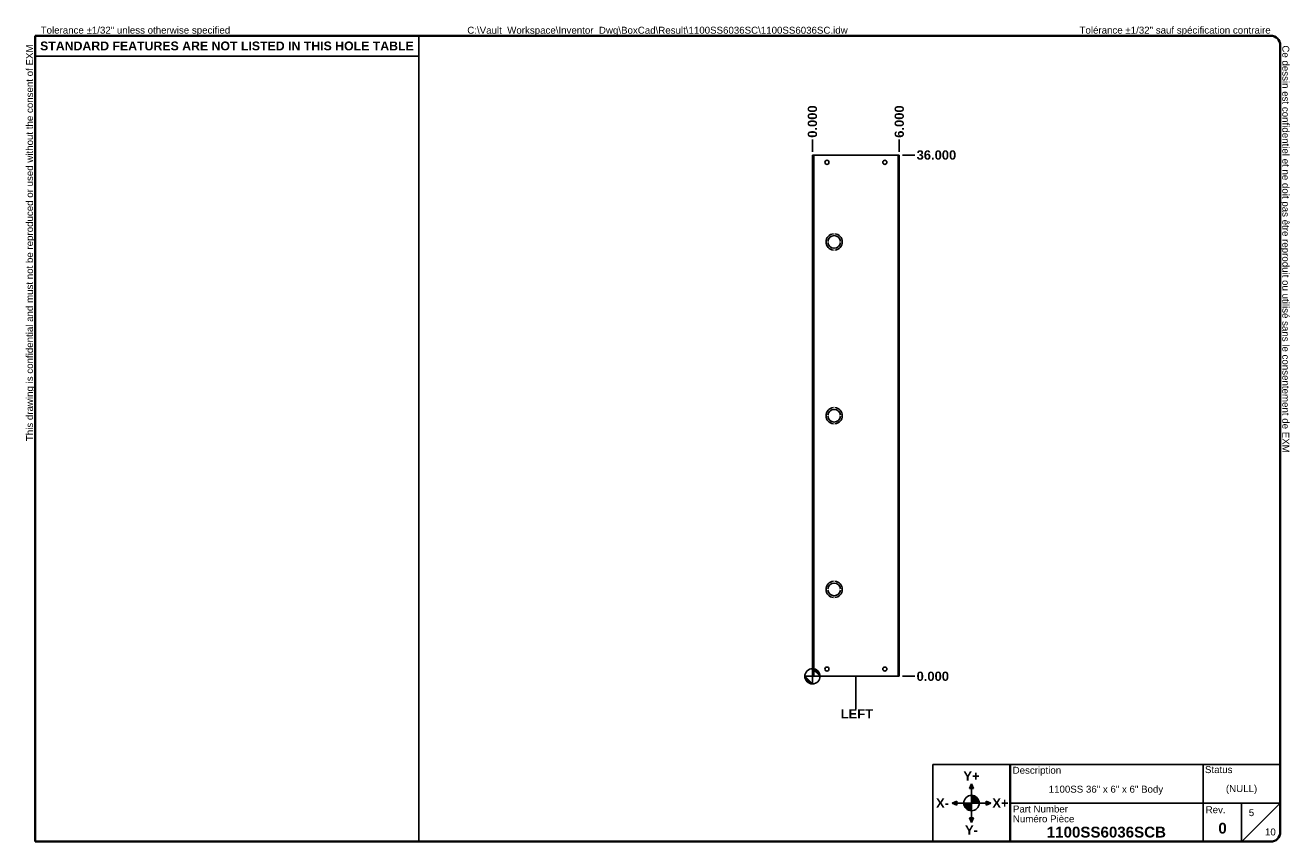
# Model space of a CAD drawing. Header units: inches. Extents: x 1.7 to 89.1, y 1.4 to 57.7.
import ezdxf

# ---------------------------------------------------------------- set-up
doc = ezdxf.new("R2010")
doc.units = ezdxf.units.IN
doc.header["$LTSCALE"] = 5.333333
doc.header["$MEASUREMENT"] = 0
doc.layers.get('0').update_dxf_attribs({"lineweight": 25})
for name, color, linetype, lineweight in [('Dimensions(ANSI)', 7, 'Continuous', 25), ('Sketch Geometry(ANSI)', 7, 'Continuous', 25), ('Symbols(ANSI)', 7, 'Continuous', 25), ('Visible Edges(ANSI)', 7, 'Continuous', 25), ('Visible Tangent Edges(ANSI)', 7, 'Continuous', 25)]:
    doc.layers.add(name, color=color, linetype=linetype, lineweight=lineweight)
doc.layers.add('Hatch', color=179, linetype='Continuous', lineweight=9, true_color=0x1e1e47)
doc.styles.add('Current-ANSI', font='arial.ttf')
doc.styles.add('Dimension-ANSI', font='arialbd.ttf')
doc.styles.add('Text Style44', font='arialbd.ttf')
doc.dimstyles.new('INCH-ANSI', dxfattribs={"dimscale": 5.333333, "dimtxt": 0.12, "dimasz": 0.098425, "dimexe": 0.04, "dimexo": 0.04, "dimgap": 0.031496, "dimtad": 0, "dimtih": 1, "dimtoh": 1, "dimdec": 3, "dimrnd": 1e-08, "dimzin": 0, "dimdsep": 46, "dimtxsty": 'Dimension-ANSI', "dimcen": 0.09, "dimdle": 0.312, "dimclrd": 179, "dimclre": 179, "dimclrt": 7, "dimadec": 1, "dimazin": 0, "dimtfac": 1, "dimtdec": 3, "dimtofl": 0, "dimtmove": 0, "dimatfit": 3, "dimfxl": 1, "dimtolj": 1, "dimtzin": 4, "dimlwd": 25, "dimlwe": 25, "dimarcsym": 0})
doc.dimstyles.new('INCH-ANSI-VERTICAL', dxfattribs={"dimscale": 5.333333, "dimtxt": 0.12, "dimasz": 0.098425, "dimexe": 0.04, "dimexo": 0.04, "dimgap": 0.031496, "dimtad": 0, "dimtih": 1, "dimtoh": 1, "dimdec": 3, "dimrnd": 1e-08, "dimzin": 0, "dimdsep": 46, "dimtxsty": 'Dimension-ANSI', "dimcen": 0.09, "dimdle": 0.312, "dimclrd": 179, "dimclre": 179, "dimclrt": 7, "dimadec": 1, "dimazin": 0, "dimtfac": 1, "dimtdec": 3, "dimtofl": 0, "dimtmove": 0, "dimatfit": 3, "dimfxl": 1, "dimtolj": 1, "dimtzin": 4, "dimlwd": 25, "dimlwe": 25, "dimarcsym": 0})

# ---------------------------------------------------------------- blocks, each defined once
blk = doc.blocks.new('Origin Indicator Symbol2')
at = {"layer": 'Dimensions(ANSI)'}
h = blk.add_hatch(color=7, dxfattribs=at)
edge = h.paths.add_edge_path(flags=0)
edge.add_line((10.504, 2.495), (10.602, 2.396))
edge.add_arc((10.504, 2.396), 0.0984, 0, 90)
h = blk.add_hatch(color=7, dxfattribs=at)
edge = h.paths.add_edge_path(flags=0)
edge.add_line((10.504, 2.298), (10.405, 2.396))
edge.add_arc((10.504, 2.396), 0.0984, 180, 270)
at = {"layer": 'Dimensions(ANSI)', "color": 7, "linetype": 'Continuous'}
for p, q in [((10.504, 2.495), (10.602, 2.396)), ((10.504, 2.298), (10.405, 2.396))]:
    blk.add_line(p, q, dxfattribs=at)
at = {"layer": 'Dimensions(ANSI)', "color": 7, "linetype": 'Continuous', "flags": 128}
for points in [[(10.504, 2.396), (10.602, 2.396), (10.504, 2.495), (10.504, 2.396)], [(10.504, 2.396), (10.504, 2.495), (10.504, 2.298), (10.504, 2.396)], [(10.504, 2.396), (10.504, 2.298), (10.405, 2.396), (10.504, 2.396)], [(10.504, 2.396), (10.405, 2.396), (10.504, 2.396), (10.504, 2.396)]]:
    blk.add_lwpolyline(points, dxfattribs=at)
at = {"layer": 'Dimensions(ANSI)', "color": 7, "linetype": 'Continuous'}
blk.add_circle((10.504, 2.396), 0.0984, dxfattribs=at)
for start, end in [(0, 90), (180, 270)]:
    blk.add_arc((10.504, 2.396), 0.0984, start, end, dxfattribs=at)
at = {"layer": 'Dimensions(ANSI)', "color": 7}
for points in [[(10.504, 2.396), (10.602, 2.396), (10.504, 2.495), (10.504, 2.396)], [(10.504, 2.396), (10.504, 2.495), (10.504, 2.298), (10.504, 2.396)], [(10.504, 2.396), (10.504, 2.298), (10.405, 2.396), (10.504, 2.396)], [(10.504, 2.396), (10.405, 2.396), (10.504, 2.396)]]:
    blk.add_solid(points, dxfattribs=at)
blk = doc.blocks.new('Borders EXM - B (Inch) - B')
at = {"layer": 'Sketch Geometry(ANSI)', "linetype": 'Continuous', "lineweight": 35}
for p, q in [((16.438, 10.692), (0.437, 10.692)), ((0.437, 10.692), (0.437, 0.255)), ((16.562, 0.38), (16.562, 10.567)), ((0.437, 0.255), (16.438, 0.255))]:
    blk.add_line(p, q, dxfattribs=at)
at = {"layer": 'Sketch Geometry(ANSI)'}
for p, q in [((5.406, 10.692), (5.406, 0.255)), ((0.437, 10.428), (5.406, 10.428))]:
    blk.add_line(p, q, dxfattribs=at)
at = {"layer": 'Sketch Geometry(ANSI)', "linetype": 'Continuous', "lineweight": 35}
for centre, start, end in [((16.438, 10.567), 0, 90), ((16.438, 0.38), 270, 0)]:
    blk.add_arc(centre, 0.125, start, end, dxfattribs=at)
at = {"layer": 'Symbols(ANSI)', "color": 7, "char_height": 0.09, "attachment_point": 7, "style": 'Current-ANSI'}
for s, insert in [('Tolerance ±1/32" unless otherwise specified', (0.509, 10.692)), ('Tolérance ±1/32" sauf spécification contraire', (13.963, 10.692))]:
    blk.add_mtext(s, dxfattribs=dict(at, insert=insert))
for s, insert, rotation in [('This drawing is confidential and must not be reproduced or used without the consent of EXM', (0.437, 5.442), 90), ('Ce dessin est confidentiel et ne doit pas être reproduit ou utilisé sans le consentement de EXM', (16.562, 10.567), 270)]:
    blk.add_mtext(s, dxfattribs=dict(at, insert=insert, rotation=rotation))
at = {"layer": 'Symbols(ANSI)', "color": 7, "insert": (2.921, 10.559), "char_height": 0.114, "width": 4.96908, "attachment_point": 5, "style": 'Dimension-ANSI'}
blk.add_mtext('\\fArial|b1|i0;{\\H0.1140;STANDARD FEATURES ARE NOT LISTED IN THIS HOLE TABLE}', dxfattribs=at)
at = {"layer": 'Symbols(ANSI)', "color": 7, "style": 'Current-ANSI'}
blk.add_attdef('FILENAME_AND_PATH_001', (6.034, 10.718), '', height=0.09, dxfattribs=at)
blk = doc.blocks.new('Title Blocks EXM-2 - ANSI B')
at = {"layer": 'Hatch'}
for points in [[(12.725, 0.94), (12.75, 0.94), (12.75, 1)], [(12.775, 0.94), (12.75, 1), (12.75, 0.94)], [(12.56, 0.75), (12.56, 0.775), (12.5, 0.75)], [(12.56, 0.75), (12.5, 0.75), (12.56, 0.725)], [(12.94, 0.75), (13, 0.75), (12.94, 0.775)], [(12.94, 0.75), (12.94, 0.725), (13, 0.75)], [(12.75, 0.56), (12.725, 0.56), (12.75, 0.5)], [(12.75, 0.56), (12.75, 0.5), (12.775, 0.56)]]:
    blk.add_hatch(color=7, dxfattribs=at).paths.add_polyline_path(points)
h = blk.add_hatch(color=7, dxfattribs=at)
edge = h.paths.add_edge_path()
edge.add_line((12.75, 0.85), (12.75, 0.75))
edge.add_line((12.75, 0.75), (12.85, 0.75))
edge.add_arc((12.75, 0.75), 0.1, 0, 90)
h = blk.add_hatch(color=7, dxfattribs=at)
edge = h.paths.add_edge_path()
edge.add_line((12.75, 0.65), (12.75, 0.75))
edge.add_line((12.75, 0.75), (12.65, 0.75))
edge.add_arc((12.75, 0.75), 0.1, 180, 270)
at = {"layer": 'Sketch Geometry(ANSI)'}
for p, q in [((12.249, 1.25), (16.749, 1.25)), ((12.249, 0.25), (12.249, 1.25)), ((15.749, 1.25), (15.749, 0.75)), ((16.749, 1.25), (16.749, 0.375)), ((12.75, 1), (12.725, 0.94)), ((12.75, 0.85), (12.75, 1)), ((12.775, 0.94), (12.75, 1)), ((12.725, 0.94), (12.775, 0.94)), ((12.75, 0.75), (12.75, 0.85)), ((12.5, 0.75), (12.56, 0.775)), ((12.65, 0.75), (12.5, 0.75)), ((12.56, 0.725), (12.5, 0.75)), ((12.56, 0.775), (12.56, 0.725)), ((12.75, 0.75), (12.65, 0.75)), ((12.75, 0.75), (12.85, 0.75)), ((12.75, 0.75), (12.75, 0.65)), ((12.85, 0.75), (13, 0.75)), ((13, 0.75), (12.94, 0.775)), ((12.94, 0.775), (12.94, 0.725)), ((12.94, 0.725), (13, 0.75)), ((15.749, 0.75), (13.249, 0.75)), ((16.249, 0.75), (15.749, 0.75)), ((15.749, 0.75), (15.749, 0.25)), ((16.249, 0.25), (16.249, 0.75)), ((16.249, 0.75), (16.749, 0.75)), ((16.249, 0.25), (16.749, 0.75)), ((12.775, 0.56), (12.725, 0.56)), ((12.725, 0.56), (12.75, 0.5)), ((12.75, 0.65), (12.75, 0.5)), ((12.75, 0.5), (12.775, 0.56)), ((13.249, 0.25), (12.249, 0.25)), ((16.624, 0.25), (13.249, 0.25))]:
    blk.add_line(p, q, dxfattribs=at)
at = {"layer": 'Sketch Geometry(ANSI)', "linetype": 'Continuous', "lineweight": 35}
blk.add_line((13.249, 0.25), (13.249, 1.25), dxfattribs=at)
at = {"layer": 'Sketch Geometry(ANSI)'}
blk.add_circle((12.75, 0.75), 0.1, dxfattribs=at)
blk.add_arc((16.624, 0.375), 0.125, 270, 0, dxfattribs=at)
at = {"layer": 'Symbols(ANSI)', "color": 7}
for s, insert, char_height, attachment_point, style in [('\\fArial|b1|i0;Y+', (12.75, 1.1), 0.12, 5, 'Dimension-ANSI'), ('Description', (13.283, 1.103), 0.09, 7, 'Current-ANSI'), ('Status', (15.774, 1.137), 0.09, 7, 'Current-ANSI'), ('\\fArial|b1|i0;X-', (12.375, 0.75), 0.12, 5, 'Dimension-ANSI'), ('\\fArial|b1|i0;X+', (13.125, 0.75), 0.12, 5, 'Dimension-ANSI'), ('Part Number', (13.287, 0.627), 0.09, 7, 'Current-ANSI'), ('Numéro Pièce', (13.286, 0.5), 0.09, 7, 'Current-ANSI'), ('\\fArial|b1|i0;Y-', (12.75, 0.4), 0.12, 5, 'Dimension-ANSI')]:
    blk.add_mtext(s, dxfattribs=dict(at, insert=insert, char_height=char_height, attachment_point=attachment_point, style=style))
at = {"layer": 'Symbols(ANSI)', "color": 7, "insert": (15.783, 0.618), "char_height": 0.09, "width": 0.25854, "attachment_point": 7, "style": 'Current-ANSI'}
blk.add_mtext('Rev.', dxfattribs=at)
at = {"layer": 'Symbols(ANSI)', "color": 7}
for tag, p, height, style in [('DESIGN_STATE_001', (16.045, 0.893), 0.09, 'Current-ANSI'), ('IDW_DESC_IAM_001', (13.75, 0.885), 0.09, 'Current-ANSI'), ('Sheet_number_001', (16.341, 0.581), 0.09, 'Current-ANSI'), ('IDW_REV_001', (15.947, 0.355), 0.14, 'Text Style44'), ('IDW_NAME_IAM_001', (13.725, 0.304), 0.14, 'Text Style44'), ('Number_of_sheets_001', (16.551, 0.331), 0.09, 'Current-ANSI')]:
    blk.add_attdef(tag, p, '', height=height, dxfattribs=dict(at, style=style))
blk = doc.blocks.new('*D11')
at = {"layer": 'Defpoints', "color": 0, "linetype": 'Continuous', "transparency": 16777216}
for p in [(62.021, 12.78), (62.021, 12.78), (63.087, 12.78)]:
    blk.add_point(p, dxfattribs=at)
at = {"layer": 'Dimensions(ANSI)', "color": 179, "linetype": 'Continuous', "lineweight": 25, "true_color": 0x262658, "transparency": 16777216}
blk.add_line((62.234, 12.78), (63.087, 12.78), dxfattribs=at)
at = {"layer": 'Dimensions(ANSI)', "color": 7, "linetype": 'Continuous', "lineweight": 25, "transparency": 16777216, "insert": (64.333, 12.78), "char_height": 0.64, "attachment_point": 5, "style": 'Dimension-ANSI'}
blk.add_mtext('\\A1;0.000', dxfattribs=at)
blk = doc.blocks.new('*D12')
at = {"layer": 'Defpoints', "color": 0, "linetype": 'Continuous', "transparency": 16777216}
for p in [(62.021, 48.78), (63.087, 48.78), (62.021, 12.78)]:
    blk.add_point(p, dxfattribs=at)
at = {"layer": 'Dimensions(ANSI)', "color": 179, "linetype": 'Continuous', "lineweight": 25, "true_color": 0x262658, "transparency": 16777216}
blk.add_line((62.234, 48.78), (63.087, 48.78), dxfattribs=at)
at = {"layer": 'Dimensions(ANSI)', "color": 7, "linetype": 'Continuous', "lineweight": 25, "transparency": 16777216, "insert": (64.584, 48.78), "char_height": 0.64, "attachment_point": 5, "style": 'Dimension-ANSI'}
blk.add_mtext('\\A1;36.000', dxfattribs=at)
blk = doc.blocks.new('*D13')
at = {"layer": 'Defpoints', "color": 0, "linetype": 'Continuous', "transparency": 16777216}
for p in [(56.021, 49.847), (56.021, 48.78), (56.021, 48.78)]:
    blk.add_point(p, dxfattribs=at)
at = {"layer": 'Dimensions(ANSI)', "color": 179, "linetype": 'Continuous', "lineweight": 25, "true_color": 0x262658, "transparency": 16777216}
blk.add_line((56.021, 48.994), (56.021, 49.847), dxfattribs=at)
at = {"layer": 'Dimensions(ANSI)', "color": 7, "linetype": 'Continuous', "lineweight": 25, "transparency": 16777216, "insert": (56.021, 51.093), "char_height": 0.64, "attachment_point": 5, "rotation": 90, "style": 'Dimension-ANSI'}
blk.add_mtext('\\A1;0.000', dxfattribs=at)
blk = doc.blocks.new('*D14')
at = {"layer": 'Defpoints', "color": 0, "linetype": 'Continuous', "transparency": 16777216}
for p in [(62.021, 49.847), (56.021, 48.78), (62.021, 48.78)]:
    blk.add_point(p, dxfattribs=at)
at = {"layer": 'Dimensions(ANSI)', "color": 179, "linetype": 'Continuous', "lineweight": 25, "true_color": 0x262658, "transparency": 16777216}
blk.add_line((62.021, 48.994), (62.021, 49.847), dxfattribs=at)
at = {"layer": 'Dimensions(ANSI)', "color": 7, "linetype": 'Continuous', "lineweight": 25, "transparency": 16777216, "insert": (62.021, 51.093), "char_height": 0.64, "attachment_point": 5, "rotation": 90, "style": 'Dimension-ANSI'}
blk.add_mtext('\\A1;6.000', dxfattribs=at)
blk = doc.blocks.new('Datum Identifier14')
at = {"layer": 'Symbols(ANSI)', "color": 7, "linetype": 'Continuous', "lineweight": 25}
for p, q in [((11.066, 2.298), (11.066, 2.396)), ((11.066, 2.298), (11.066, 2.154)), ((11.066, 2.154), (11.066, 1.97))]:
    blk.add_line(p, q, dxfattribs=at)
at = {"layer": 'Symbols(ANSI)', "color": 7, "insert": (10.87, 1.85), "char_height": 0.12, "attachment_point": 7, "style": 'Dimension-ANSI'}
blk.add_mtext('LEFT', dxfattribs=at)

msp = doc.modelspace()

# ---------------------------------------------------------------- linework, layer by layer
at = {"layer": 'Visible Edges(ANSI)'}
for p, q in [((56.1067, 48.7805), (56.0207, 48.7805)), ((56.0207, 12.7805), (56.0207, 48.7805)), ((61.9347, 48.7805), (56.1067, 48.7805)), ((62.0207, 48.7805), (61.9347, 48.7805)), ((62.0207, 48.7805), (62.0207, 12.7805)), ((57.4707, 43.3407), (57.4707, 43.3406)), ((57.5707, 43.3406), (57.5707, 43.3407)), ((57.0851, 42.8205), (57.085, 42.8205)), ((57.085, 42.7405), (57.0851, 42.7405)), ((57.4707, 42.2203), (57.4707, 42.2202)), ((57.5707, 42.2202), (57.5707, 42.2203)), ((57.9564, 42.8205), (57.9563, 42.8205)), ((57.9563, 42.7405), (57.9564, 42.7405)), ((57.0851, 30.8205), (57.085, 30.8205)), ((57.085, 30.7405), (57.0851, 30.7405)), ((57.4707, 31.3407), (57.4707, 31.3406)), ((57.5707, 31.3406), (57.5707, 31.3407)), ((57.9564, 30.8205), (57.9563, 30.8205)), ((57.9563, 30.7405), (57.9564, 30.7405)), ((57.4707, 30.2203), (57.4707, 30.2202)), ((57.5707, 30.2202), (57.5707, 30.2203)), ((57.4707, 19.3407), (57.4707, 19.3406)), ((57.5707, 19.3406), (57.5707, 19.3407)), ((57.0851, 18.8205), (57.085, 18.8205)), ((57.085, 18.7405), (57.0851, 18.7405)), ((57.9564, 18.8205), (57.9563, 18.8205)), ((57.9563, 18.7405), (57.9564, 18.7405)), ((57.4707, 18.2203), (57.4707, 18.2202)), ((57.5707, 18.2202), (57.5707, 18.2203)), ((56.1067, 12.7805), (56.0207, 12.7805)), ((56.1067, 12.7805), (61.9347, 12.7805)), ((61.9347, 12.7805), (62.0207, 12.7805))]:
    msp.add_line(p, q, dxfattribs=at)
for centre in [(57.0207, 48.2805), (61.0207, 48.2805), (57.0207, 13.2805), (61.0207, 13.2805)]:
    msp.add_circle(centre, 0.1405, dxfattribs=at)
for centre, radius, start, end in [((57.5207, 42.7805), 0.5625, 95.099689, 264.900311), ((57.5207, 42.7805), 0.5624, 95.100598, 264.899402), ((57.5207, 42.7805), 0.4375, 5.245797, 174.754203), ((57.5207, 42.7805), 0.4374, 5.247, 174.753), ((57.5207, 42.7805), 0.5625, 275.099689, 84.900311), ((57.5207, 42.7805), 0.5624, 275.100598, 84.899402), ((57.5207, 42.7805), 0.4375, 185.245797, 354.754203), ((57.5207, 42.7805), 0.4374, 185.247, 354.753), ((57.5207, 30.7805), 0.5625, 95.099689, 264.900311), ((57.5207, 30.7805), 0.5624, 95.100598, 264.899402), ((57.5207, 30.7805), 0.4375, 5.245797, 174.754203), ((57.5207, 30.7805), 0.4375, 185.245797, 354.754203), ((57.5207, 30.7805), 0.4374, 5.247, 174.753), ((57.5207, 30.7805), 0.4374, 185.247, 354.753), ((57.5207, 30.7805), 0.5625, 275.099689, 84.900311), ((57.5207, 30.7805), 0.5624, 275.100598, 84.899402), ((57.5207, 18.7805), 0.5625, 95.099689, 264.900311), ((57.5207, 18.7805), 0.5624, 95.100598, 264.899402), ((57.5207, 18.7805), 0.5625, 275.099689, 84.900311), ((57.5207, 18.7805), 0.5624, 275.100598, 84.899402), ((57.5207, 18.7805), 0.4375, 5.245797, 174.754203), ((57.5207, 18.7805), 0.4375, 185.245797, 354.754203), ((57.5207, 18.7805), 0.4374, 5.247, 174.753), ((57.5207, 18.7805), 0.4374, 185.247, 354.753)]:
    msp.add_arc(centre, radius, start, end, dxfattribs=at)
at = {"layer": 'Visible Tangent Edges(ANSI)'}
for p, q in [((56.1067, 48.7805), (56.1067, 12.7805)), ((61.9347, 12.7805), (61.9347, 48.7805))]:
    msp.add_line(p, q, dxfattribs=at)

# ---------------------------------------------------------------- block references
at = {"xscale": 5.333333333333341, "yscale": 5.333333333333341, "zscale": 5.333333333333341}
for name, p, values in [('Borders EXM - B (Inch) - B', (0, 0), {'FILENAME_AND_PATH_001': 'C:\\Vault_Workspace\\Inventor_Dwg\\BoxCad\\Result\\1100SS6036SC\\1100SS6036SC.idw'}), ('Title Blocks EXM-2 - ANSI B', (-0.9937, 0.0242), {'IDW_REV_001': '0', 'Sheet_number_001': '5', 'Number_of_sheets_001': '10', 'IDW_DESC_IAM_001': '1100SS 36" x 6" x 6" Body', 'DESIGN_STATE_001': '(NULL)', 'IDW_NAME_IAM_001': '1100SS6036SCB'})]:
    msp.add_blockref(name, p, dxfattribs=at).add_auto_attribs(values)
at = {"layer": 'Dimensions(ANSI)', "xscale": 5.333333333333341, "yscale": 5.333333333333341, "zscale": 5.333333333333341}
msp.add_blockref('Origin Indicator Symbol2', (0, 0), dxfattribs=at)
at = {"layer": 'Symbols(ANSI)', "xscale": 5.333333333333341, "yscale": 5.333333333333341, "zscale": 5.333333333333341}
msp.add_blockref('Datum Identifier14', (0, 0), dxfattribs=at)

# ---------------------------------------------------------------- dimensions: what is measured, and where the dimension line sits
at = {"layer": 'Dimensions(ANSI)', "color": 179, "linetype": 'Continuous', "lineweight": 25, "true_color": 0x262658}
for feature_location, offset, dtype, origin, dimstyle, picture, middle in [((56.0207114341, 48.7804709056), (0, 1.0666666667), 1, (56.0207114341, 48.7804709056), 'INCH-ANSI-VERTICAL', '*D13', (56.0207114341, 51.0929883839)), ((62.0207, 48.7805), (0, 1.0667), 1, (56.0207, 48.7805), 'INCH-ANSI-VERTICAL', '*D14', (62.0207, 51.0928)), ((62.0207, 48.7805), (1.0667, 0), 0, (62.0207, 12.7805), 'INCH-ANSI', '*D12', (64.5838, 48.7805)), ((62.0207114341, 12.7804709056), (1.0666666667, 0), 0, (62.0207114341, 12.7804709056), 'INCH-ANSI', '*D11', (64.3332289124, 12.7804709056))]:
    dim = msp.add_ordinate_dim(feature_location=feature_location, offset=offset, dtype=dtype, origin=origin, dimstyle=dimstyle, override={"dimgap": 0.031496, "dimtad": 0, "dimdec": 3, "dimtol": 0, "dimlim": 0, "dimtp": 0, "dimtm": 0, "dimtdec": 3}, dxfattribs=at)
    dim.commit()
    dim.dimension.update_dxf_attribs({"geometry": picture, "text_midpoint": middle})

doc.saveas('drawing.dxf')
